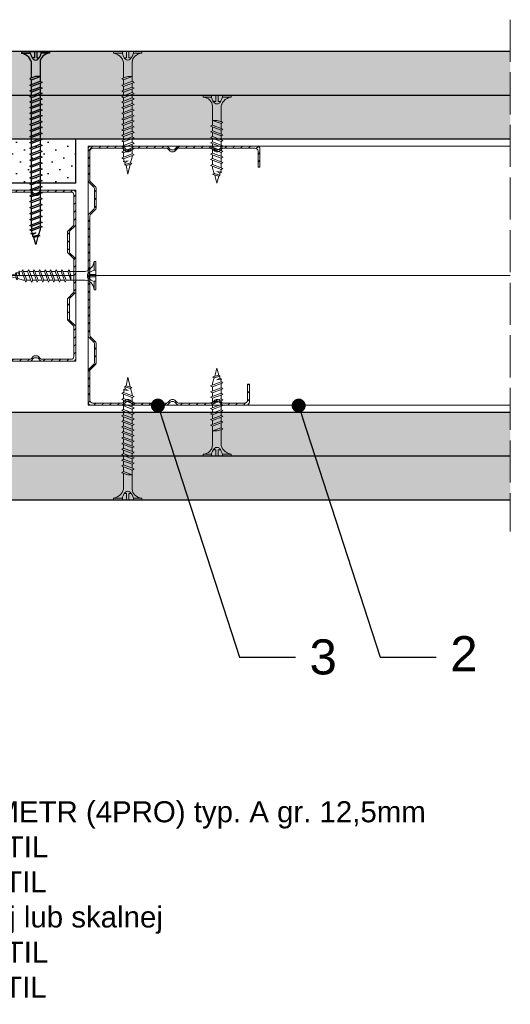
# Model space of a CAD drawing. Header units: millimetres. Extents: x 311 to 5395, y 1032 to 1644.
# Tile 12 of 30: x 2046 to 2186, y 1052 to 1333. Entities that reach past the tile are written whole.
import ezdxf
from ezdxf import colors
from ezdxf.entities.mleader import LeaderData, LeaderLine
from ezdxf.math import Vec2, Vec3

# ---------------------------------------------------------------- set-up
doc = ezdxf.new("R2010")
doc.units = ezdxf.units.MM
doc.linetypes.add('ACAD_ISO02W100', pattern=[15, 12, -3])
for name, color, linetype, lineweight in [('_ISOVER WELNA', 7, 'BATTING', 9), ('_RIGIPS AKCESORIA', 7, 'Continuous', 18), ('_RIGIPS G-K', 7, 'Continuous', 25), ('_RIGIPS PROFIL', 7, 'Continuous', 18), ('OPISY', 7, 'Continuous', 9), ('PRZERYWANA', 7, 'ACAD_ISO02W100', 9)]:
    doc.layers.add(name, color=color, linetype=linetype, lineweight=lineweight)
doc.layers.add('_Rigips_Akcesoria', color=7, linetype='Continuous')
doc.styles.get("Standard").update_dxf_attribs({"font": 'arial.ttf'})
doc.linetypes.add('BATTING', pattern='A,0.00254,-2.54,[134,ltypeshp.shx,S=2.54,R=0,X=-2.54,Y=0],-5.08,[134,ltypeshp.shx,S=2.54,R=180,X=2.54,Y=0],-2.54', length=10.16254)
pattern_1 = [(315, (0, -194.8424), (3.367596, 1.122532), [0, -3.175])]
pattern_2 = [(315, (0, -196.6424), (3.367596, 1.122532), [0, -3.175])]

# ---------------------------------------------------------------- blocks, each defined once
blk = doc.blocks.new('CW 75 ULTRASTIL')
h = blk.add_hatch()
h.set_pattern_fill('ANSI31', color=256, scale=0.5, style=0)
h.paths.add_polyline_path([(106.07, 103.31, -0.414214), (106.87, 104.11), (115.19, 104.11, -0.198912), (115.55, 103.96), (116.25, 103.25, 0.198912), (116.61, 103.11), (117.19, 103.11, 0.198912), (117.55, 103.25), (118.25, 103.96, -0.198912), (118.61, 104.11), (127.89, 104.11, -0.198912), (128.25, 103.96), (128.95, 103.25, 0.198912), (129.31, 103.11), (129.89, 103.11, 0.198912), (130.25, 103.25), (130.95, 103.96, -0.198912), (131.31, 104.11), (140.59, 104.11, -0.198912), (140.95, 103.96), (141.65, 103.25, 0.198912), (142.01, 103.11), (142.59, 103.11, 0.198912), (142.95, 103.25), (143.65, 103.96, -0.198912), (144.01, 104.11), (153.17, 104.11, -0.414214), (153.97, 103.31), (153.97, 98.66), (154.52, 98.66), (154.52, 103.86, 0.414214), (153.72, 104.66), (144.01, 104.66, 0.198912), (143.65, 104.51), (142.95, 103.8, -0.198912), (142.59, 103.66), (142.01, 103.66, -0.198912), (141.65, 103.8), (140.95, 104.51, 0.198912), (140.59, 104.66), (131.31, 104.66, 0.198912), (130.95, 104.51), (130.25, 103.8, -0.198912), (129.89, 103.66), (129.31, 103.66, -0.198912), (128.95, 103.8), (128.25, 104.51, 0.198912), (127.89, 104.66), (118.61, 104.66, 0.198912), (118.25, 104.51), (117.55, 103.8, -0.198912), (117.19, 103.66), (116.61, 103.66, -0.198912), (116.25, 103.8), (115.55, 104.51, 0.198912), (115.19, 104.66), (106.32, 104.66, 0.414214), (105.52, 103.86), (105.52, 94.86, 0.198912), (105.67, 94.51), (107.17, 93, -0.198912), (107.32, 92.65), (107.32, 87.06, -0.198912), (107.17, 86.71), (105.67, 85.2, 0.198912), (105.52, 84.85), (105.52, 50.66, 0.198912), (105.67, 50.31), (107.17, 48.8, -0.198912), (107.32, 48.45), (107.32, 42.86, -0.198912), (107.17, 42.51), (105.67, 41, 0.198912), (105.52, 40.65), (105.52, 31.66, 0.414214), (106.32, 30.86), (115.19, 30.86, 0.198912), (115.55, 31), (116.25, 31.71, -0.198912), (116.61, 31.86), (117.19, 31.86, -0.198912), (117.55, 31.71), (118.25, 31, 0.198912), (118.61, 30.86), (127.89, 30.86, 0.198912), (128.25, 31), (128.95, 31.71, -0.198912), (129.31, 31.86), (129.89, 31.86, -0.198912), (130.25, 31.71), (130.95, 31, 0.198912), (131.31, 30.86), (140.59, 30.86, 0.198912), (140.95, 31), (141.65, 31.71, -0.198912), (142.01, 31.86), (142.59, 31.86, -0.198912), (142.95, 31.71), (143.65, 31, 0.198912), (144.01, 30.86), (150.72, 30.86, 0.414214), (151.52, 31.66), (151.52, 36.86), (150.97, 36.86), (150.97, 32.21, -0.414214), (150.17, 31.41), (144.01, 31.41, -0.198912), (143.65, 31.55), (142.95, 32.26, 0.198912), (142.59, 32.41), (142.01, 32.41, 0.198912), (141.65, 32.26), (140.95, 31.55, -0.198912), (140.59, 31.41), (131.31, 31.41, -0.198912), (130.95, 31.55), (130.25, 32.26, 0.198912), (129.89, 32.41), (129.31, 32.41, 0.198912), (128.95, 32.26), (128.25, 31.55, -0.198912), (127.89, 31.41), (118.61, 31.41, -0.198912), (118.25, 31.55), (117.55, 32.26, 0.198912), (117.19, 32.41), (116.61, 32.41, 0.198912), (116.25, 32.26), (115.55, 31.55, -0.198912), (115.19, 31.41), (106.87, 31.41, -0.414214), (106.07, 32.21), (106.07, 40.65, -0.198912), (106.22, 41), (107.72, 42.51, 0.198912), (107.87, 42.86), (107.87, 48.45, 0.198912), (107.72, 48.8), (106.22, 50.31, -0.198912), (106.07, 50.66), (106.07, 84.85, -0.198912), (106.22, 85.2), (107.72, 86.71, 0.198912), (107.87, 87.06), (107.87, 92.65, 0.198912), (107.72, 93), (106.22, 94.51, -0.198912), (106.07, 94.86)])
at = {"layer": '_RIGIPS PROFIL'}
for p, q in [((115.19, 104.66), (106.32, 104.66)), ((115.19, 104.11), (106.87, 104.11)), ((115.55, 104.51), (116.25, 103.8)), ((115.55, 103.96), (116.25, 103.25)), ((118.25, 104.51), (117.55, 103.8)), ((118.25, 103.96), (117.55, 103.25)), ((127.89, 104.66), (118.61, 104.66)), ((127.89, 104.11), (118.61, 104.11)), ((128.25, 104.51), (128.95, 103.8)), ((128.25, 103.96), (128.95, 103.25)), ((130.95, 104.51), (130.25, 103.8)), ((130.95, 103.96), (130.25, 103.25)), ((131.31, 104.66), (140.59, 104.66)), ((131.31, 104.11), (140.59, 104.11)), ((140.95, 104.51), (141.65, 103.8)), ((140.95, 103.96), (141.65, 103.25)), ((143.65, 104.51), (142.95, 103.8)), ((143.65, 103.96), (142.95, 103.25)), ((153.72, 104.66), (144.01, 104.66)), ((153.17, 104.11), (144.01, 104.11)), ((105.52, 103.86), (105.52, 94.86)), ((106.07, 103.31), (106.07, 94.86)), ((117.19, 103.66), (116.61, 103.66)), ((117.19, 103.11), (116.61, 103.11)), ((129.89, 103.66), (129.31, 103.66)), ((129.89, 103.11), (129.31, 103.11)), ((142.59, 103.66), (142.01, 103.66)), ((142.59, 103.11), (142.01, 103.11)), ((153.97, 98.66), (153.97, 103.31)), ((154.52, 98.66), (154.52, 103.86)), ((153.97, 98.66), (154.52, 98.66)), ((107.17, 93), (105.67, 94.51)), ((107.72, 93), (106.22, 94.51)), ((107.32, 92.65), (107.32, 87.06)), ((107.87, 92.65), (107.87, 87.06)), ((105.52, 84.85), (105.52, 50.66)), ((107.17, 86.71), (105.67, 85.2)), ((106.07, 84.85), (106.07, 50.66)), ((107.72, 86.71), (106.22, 85.2)), ((107.17, 48.8), (105.67, 50.31)), ((107.72, 48.8), (106.22, 50.31)), ((107.32, 42.86), (107.32, 48.45)), ((107.87, 42.86), (107.87, 48.45)), ((107.17, 42.51), (105.67, 41)), ((107.72, 42.51), (106.22, 41)), ((105.52, 31.66), (105.52, 40.65)), ((106.07, 32.21), (106.07, 40.65)), ((150.97, 36.86), (150.97, 32.21)), ((150.97, 36.86), (151.52, 36.86)), ((151.52, 36.86), (151.52, 31.66)), ((115.19, 31.41), (106.87, 31.41)), ((115.55, 31.55), (116.25, 32.26)), ((115.55, 31), (116.25, 31.71)), ((117.19, 32.41), (116.61, 32.41)), ((117.19, 31.86), (116.61, 31.86)), ((118.25, 31.55), (117.55, 32.26)), ((118.25, 31), (117.55, 31.71)), ((127.89, 31.41), (118.61, 31.41)), ((128.25, 31.55), (128.95, 32.26)), ((128.25, 31), (128.95, 31.71)), ((129.89, 32.41), (129.31, 32.41)), ((129.89, 31.86), (129.31, 31.86)), ((130.95, 31.55), (130.25, 32.26)), ((130.95, 31), (130.25, 31.71)), ((131.31, 31.41), (140.59, 31.41)), ((140.95, 31.55), (141.65, 32.26)), ((140.95, 31), (141.65, 31.71)), ((142.59, 32.41), (142.01, 32.41)), ((142.59, 31.86), (142.01, 31.86)), ((143.65, 31.55), (142.95, 32.26)), ((143.65, 31), (142.95, 31.71)), ((150.17, 31.41), (144.01, 31.41)), ((115.19, 30.86), (106.32, 30.86)), ((127.89, 30.86), (118.61, 30.86)), ((131.31, 30.86), (140.59, 30.86)), ((150.72, 30.86), (144.01, 30.86))]:
    blk.add_line(p, q, dxfattribs=at)
for centre, radius, start, end in [((106.32, 103.86), 0.8, 90, 180), ((106.87, 103.31), 0.8, 90, 180), ((115.19, 104.16), 0.5, 45, 90), ((115.19, 103.61), 0.5, 45, 90), ((118.61, 104.16), 0.5, 90, 135), ((118.61, 103.61), 0.5, 90, 135), ((127.89, 104.16), 0.5, 45, 90), ((127.89, 103.61), 0.5, 45, 90), ((131.31, 104.16), 0.5, 90, 135), ((131.31, 103.61), 0.5, 90, 135), ((140.59, 104.16), 0.5, 45, 90), ((140.59, 103.61), 0.5, 45, 90), ((144.01, 104.16), 0.5, 90, 135), ((144.01, 103.61), 0.5, 90, 135), ((153.17, 103.31), 0.8, 0, 90), ((153.72, 103.86), 0.8, 0, 90), ((116.61, 104.16), 0.5, 225, 270), ((116.61, 103.61), 0.5, 225, 270), ((117.19, 104.16), 0.5, 270, 315), ((117.19, 103.61), 0.5, 270, 315), ((129.31, 104.16), 0.5, 225, 270), ((129.31, 103.61), 0.5, 225, 270), ((129.89, 104.16), 0.5, 270, 315), ((129.89, 103.61), 0.5, 270, 315), ((142.01, 104.16), 0.5, 225, 270), ((142.01, 103.61), 0.5, 225, 270), ((142.59, 104.16), 0.5, 270, 315), ((142.59, 103.61), 0.5, 270, 315), ((106.02, 94.86), 0.5, 180, 225), ((106.57, 94.86), 0.5, 180, 225), ((106.82, 92.65), 0.5, 0, 45), ((107.37, 92.65), 0.5, 0, 45), ((106.82, 87.06), 0.5, 315, 0), ((107.37, 87.06), 0.5, 315, 0), ((106.02, 84.85), 0.5, 135, 180), ((106.57, 84.85), 0.5, 135, 180), ((106.02, 50.66), 0.5, 180, 225), ((106.57, 50.66), 0.5, 180, 225), ((106.82, 48.45), 0.5, 0, 45), ((107.37, 48.45), 0.5, 0, 45), ((106.82, 42.86), 0.5, 315, 0), ((107.37, 42.86), 0.5, 315, 0), ((106.02, 40.65), 0.5, 135, 180), ((106.57, 40.65), 0.5, 135, 180), ((106.32, 31.66), 0.8, 180, 270), ((106.87, 32.21), 0.8, 180, 270), ((115.19, 31.91), 0.5, 270, 315), ((115.19, 31.36), 0.5, 270, 315), ((116.61, 31.91), 0.5, 90, 135), ((116.61, 31.36), 0.5, 90, 135), ((117.19, 31.91), 0.5, 45, 90), ((117.19, 31.36), 0.5, 45, 90), ((118.61, 31.91), 0.5, 225, 270), ((118.61, 31.36), 0.5, 225, 270), ((127.89, 31.91), 0.5, 270, 315), ((127.89, 31.36), 0.5, 270, 315), ((129.31, 31.91), 0.5, 90, 135), ((129.31, 31.36), 0.5, 90, 135), ((129.89, 31.91), 0.5, 45, 90), ((129.89, 31.36), 0.5, 45, 90), ((131.31, 31.91), 0.5, 225, 270), ((131.31, 31.36), 0.5, 225, 270), ((140.59, 31.91), 0.5, 270, 315), ((140.59, 31.36), 0.5, 270, 315), ((142.01, 31.91), 0.5, 90, 135), ((142.01, 31.36), 0.5, 90, 135), ((142.59, 31.91), 0.5, 45, 90), ((142.59, 31.36), 0.5, 45, 90), ((144.01, 31.91), 0.5, 225, 270), ((144.01, 31.36), 0.5, 225, 270), ((150.17, 32.21), 0.8, 270, 0), ((150.72, 31.66), 0.8, 270, 0)]:
    blk.add_arc(centre, radius, start, end, dxfattribs=at)
blk = doc.blocks.new('CW 50 ULTRASTIL')
h = blk.add_hatch()
h.set_pattern_fill('ANSI31', color=256, scale=0.5, style=0)
h.paths.add_polyline_path([(28.56, 40.65, -0.198912), (28.71, 41), (30.21, 42.51, 0.198912), (30.36, 42.86), (30.36, 48.45, 0.198912), (30.21, 48.8), (28.71, 50.31, -0.198912), (28.56, 50.66), (28.56, 59.85, -0.198912), (28.71, 60.2), (30.21, 61.71, 0.198912), (30.36, 62.06), (30.36, 67.65, 0.198912), (30.21, 68), (28.71, 69.51, -0.198912), (28.56, 69.86), (28.56, 78.31, -0.414214), (29.36, 79.11), (37.68, 79.11, -0.198912), (38.04, 78.96), (38.74, 78.25, 0.198912), (39.1, 78.11), (39.68, 78.11, 0.198912), (40.04, 78.25), (40.74, 78.96, -0.198912), (41.1, 79.11), (50.38, 79.11, -0.198912), (50.74, 78.96), (51.44, 78.25, 0.198912), (51.8, 78.11), (52.38, 78.11, 0.198912), (52.74, 78.25), (53.44, 78.96, -0.198912), (53.8, 79.11), (63.08, 79.11, -0.198912), (63.44, 78.96), (64.14, 78.25, 0.198912), (64.5, 78.11), (65.08, 78.11, 0.198912), (65.44, 78.25), (66.14, 78.96, -0.198912), (66.5, 79.11), (75.66, 79.11, -0.414214), (76.46, 78.31), (76.46, 73.66), (77.01, 73.66), (77.01, 78.86, 0.414214), (76.21, 79.66), (66.5, 79.66, 0.198912), (66.14, 79.51), (65.44, 78.8, -0.198912), (65.08, 78.66), (64.5, 78.66, -0.198912), (64.14, 78.8), (63.44, 79.51, 0.198912), (63.08, 79.66), (53.8, 79.66, 0.198912), (53.44, 79.51), (52.74, 78.8, -0.198912), (52.38, 78.66), (51.8, 78.66, -0.198912), (51.44, 78.8), (50.74, 79.51, 0.198912), (50.38, 79.66), (41.1, 79.66, 0.198912), (40.74, 79.51), (40.04, 78.8, -0.198912), (39.68, 78.66), (39.1, 78.66, -0.198912), (38.74, 78.8), (38.04, 79.51, 0.198912), (37.68, 79.66), (28.81, 79.66, 0.414214), (28.01, 78.86), (28.01, 69.86, 0.198912), (28.16, 69.51), (29.66, 68, -0.198912), (29.81, 67.65), (29.81, 62.06, -0.198912), (29.66, 61.71), (28.16, 60.2, 0.198912), (28.01, 59.85), (28.01, 50.66, 0.198912), (28.16, 50.31), (29.66, 48.8, -0.198912), (29.81, 48.45), (29.81, 42.86, -0.198912), (29.66, 42.51), (28.16, 41, 0.198912), (28.01, 40.65), (28.01, 31.66, 0.414214), (28.81, 30.86), (37.68, 30.86, 0.198912), (38.04, 31), (38.74, 31.71, -0.198912), (39.1, 31.86), (39.68, 31.86, -0.198912), (40.04, 31.71), (40.74, 31, 0.198912), (41.1, 30.86), (50.38, 30.86, 0.198912), (50.74, 31), (51.44, 31.71, -0.198912), (51.8, 31.86), (52.38, 31.86, -0.198912), (52.74, 31.71), (53.44, 31, 0.198912), (53.8, 30.86), (63.08, 30.86, 0.198912), (63.44, 31), (64.14, 31.71, -0.198912), (64.5, 31.86), (65.08, 31.86, -0.198912), (65.44, 31.71), (66.14, 31, 0.198912), (66.5, 30.86), (73.21, 30.86, 0.414214), (74.01, 31.66), (74.01, 36.86), (73.46, 36.86), (73.46, 32.21, -0.414214), (72.66, 31.41), (66.5, 31.41, -0.198912), (66.14, 31.55), (65.44, 32.26, 0.198912), (65.08, 32.41), (64.5, 32.41, 0.198912), (64.14, 32.26), (63.44, 31.55, -0.198912), (63.08, 31.41), (53.8, 31.41, -0.198912), (53.44, 31.55), (52.74, 32.26, 0.198912), (52.38, 32.41), (51.8, 32.41, 0.198912), (51.44, 32.26), (50.74, 31.55, -0.198912), (50.38, 31.41), (41.1, 31.41, -0.198912), (40.74, 31.55), (40.04, 32.26, 0.198912), (39.68, 32.41), (39.1, 32.41, 0.198912), (38.74, 32.26), (38.04, 31.55, -0.198912), (37.68, 31.41), (29.36, 31.41, -0.414214), (28.56, 32.21)])
at = {"layer": '_RIGIPS PROFIL'}
for p, q in [((28.01, 78.86), (28.01, 69.86)), ((37.68, 79.66), (28.81, 79.66)), ((37.68, 79.11), (29.36, 79.11)), ((38.04, 79.51), (38.74, 78.8)), ((38.04, 78.96), (38.74, 78.25)), ((39.68, 78.66), (39.1, 78.66)), ((40.74, 79.51), (40.04, 78.8)), ((40.74, 78.96), (40.04, 78.25)), ((50.38, 79.66), (41.1, 79.66)), ((50.38, 79.11), (41.1, 79.11)), ((50.74, 79.51), (51.44, 78.8)), ((50.74, 78.96), (51.44, 78.25)), ((52.38, 78.66), (51.8, 78.66)), ((53.44, 79.51), (52.74, 78.8)), ((53.44, 78.96), (52.74, 78.25)), ((53.8, 79.66), (63.08, 79.66)), ((53.8, 79.11), (63.08, 79.11)), ((63.44, 79.51), (64.14, 78.8)), ((63.44, 78.96), (64.14, 78.25)), ((65.08, 78.66), (64.5, 78.66)), ((66.14, 79.51), (65.44, 78.8)), ((66.14, 78.96), (65.44, 78.25)), ((76.21, 79.66), (66.5, 79.66)), ((75.66, 79.11), (66.5, 79.11)), ((77.01, 73.66), (77.01, 78.86)), ((28.56, 78.31), (28.56, 69.86)), ((39.68, 78.11), (39.1, 78.11)), ((52.38, 78.11), (51.8, 78.11)), ((65.08, 78.11), (64.5, 78.11)), ((76.46, 73.66), (76.46, 78.31)), ((76.46, 73.66), (77.01, 73.66)), ((29.66, 68), (28.16, 69.51)), ((30.21, 68), (28.71, 69.51)), ((29.81, 67.65), (29.81, 62.06)), ((30.36, 67.65), (30.36, 62.06)), ((28.01, 59.85), (28.01, 50.66)), ((29.66, 61.71), (28.16, 60.2)), ((28.56, 59.85), (28.56, 50.66)), ((30.21, 61.71), (28.71, 60.2)), ((29.66, 48.8), (28.16, 50.31)), ((30.21, 48.8), (28.71, 50.31)), ((29.81, 42.86), (29.81, 48.45)), ((30.36, 42.86), (30.36, 48.45)), ((29.66, 42.51), (28.16, 41)), ((30.21, 42.51), (28.71, 41)), ((28.01, 31.66), (28.01, 40.65)), ((28.56, 32.21), (28.56, 40.65)), ((73.46, 36.86), (73.46, 32.21)), ((73.46, 36.86), (74.01, 36.86)), ((74.01, 36.86), (74.01, 31.66)), ((37.68, 31.41), (29.36, 31.41)), ((38.04, 31.55), (38.74, 32.26)), ((38.04, 31), (38.74, 31.71)), ((39.68, 32.41), (39.1, 32.41)), ((39.68, 31.86), (39.1, 31.86)), ((40.74, 31.55), (40.04, 32.26)), ((40.74, 31), (40.04, 31.71)), ((50.38, 31.41), (41.1, 31.41)), ((50.74, 31.55), (51.44, 32.26)), ((50.74, 31), (51.44, 31.71)), ((52.38, 32.41), (51.8, 32.41)), ((52.38, 31.86), (51.8, 31.86)), ((53.44, 31.55), (52.74, 32.26)), ((53.44, 31), (52.74, 31.71)), ((53.8, 31.41), (63.08, 31.41)), ((63.44, 31.55), (64.14, 32.26)), ((63.44, 31), (64.14, 31.71)), ((65.08, 32.41), (64.5, 32.41)), ((65.08, 31.86), (64.5, 31.86)), ((66.14, 31.55), (65.44, 32.26)), ((66.14, 31), (65.44, 31.71)), ((72.66, 31.41), (66.5, 31.41)), ((37.68, 30.86), (28.81, 30.86)), ((50.38, 30.86), (41.1, 30.86)), ((53.8, 30.86), (63.08, 30.86)), ((73.21, 30.86), (66.5, 30.86))]:
    blk.add_line(p, q, dxfattribs=at)
for centre, radius, start, end in [((28.81, 78.86), 0.8, 90, 180), ((29.36, 78.31), 0.8, 90, 180), ((37.68, 79.16), 0.5, 45, 90), ((37.68, 78.61), 0.5, 45, 90), ((39.1, 79.16), 0.5, 225, 270), ((39.68, 79.16), 0.5, 270, 315), ((41.1, 79.16), 0.5, 90, 135), ((41.1, 78.61), 0.5, 90, 135), ((50.38, 79.16), 0.5, 45, 90), ((50.38, 78.61), 0.5, 45, 90), ((51.8, 79.16), 0.5, 225, 270), ((52.38, 79.16), 0.5, 270, 315), ((53.8, 79.16), 0.5, 90, 135), ((53.8, 78.61), 0.5, 90, 135), ((63.08, 79.16), 0.5, 45, 90), ((63.08, 78.61), 0.5, 45, 90), ((64.5, 79.16), 0.5, 225, 270), ((65.08, 79.16), 0.5, 270, 315), ((66.5, 79.16), 0.5, 90, 135), ((66.5, 78.61), 0.5, 90, 135), ((75.66, 78.31), 0.8, 0, 90), ((76.21, 78.86), 0.8, 0, 90), ((39.1, 78.61), 0.5, 225, 270), ((39.68, 78.61), 0.5, 270, 315), ((51.8, 78.61), 0.5, 225, 270), ((52.38, 78.61), 0.5, 270, 315), ((64.5, 78.61), 0.5, 225, 270), ((65.08, 78.61), 0.5, 270, 315), ((28.51, 69.86), 0.5, 180, 225), ((29.06, 69.86), 0.5, 180, 225), ((29.31, 67.65), 0.5, 0, 45), ((29.86, 67.65), 0.5, 0, 45), ((29.31, 62.06), 0.5, 315, 0), ((29.86, 62.06), 0.5, 315, 0), ((28.51, 59.85), 0.5, 135, 180), ((29.06, 59.85), 0.5, 135, 180), ((28.51, 50.66), 0.5, 180, 225), ((29.06, 50.66), 0.5, 180, 225), ((29.31, 48.45), 0.5, 0, 45), ((29.86, 48.45), 0.5, 0, 45), ((29.31, 42.86), 0.5, 315, 0), ((29.86, 42.86), 0.5, 315, 0), ((28.51, 40.65), 0.5, 135, 180), ((29.06, 40.65), 0.5, 135, 180), ((28.81, 31.66), 0.8, 180, 270), ((29.36, 32.21), 0.8, 180, 270), ((37.68, 31.91), 0.5, 270, 315), ((37.68, 31.36), 0.5, 270, 315), ((39.1, 31.91), 0.5, 90, 135), ((39.1, 31.36), 0.5, 90, 135), ((39.68, 31.91), 0.5, 45, 90), ((39.68, 31.36), 0.5, 45, 90), ((41.1, 31.91), 0.5, 225, 270), ((41.1, 31.36), 0.5, 225, 270), ((50.38, 31.91), 0.5, 270, 315), ((50.38, 31.36), 0.5, 270, 315), ((51.8, 31.91), 0.5, 90, 135), ((51.8, 31.36), 0.5, 90, 135), ((52.38, 31.91), 0.5, 45, 90), ((52.38, 31.36), 0.5, 45, 90), ((53.8, 31.91), 0.5, 225, 270), ((53.8, 31.36), 0.5, 225, 270), ((63.08, 31.91), 0.5, 270, 315), ((63.08, 31.36), 0.5, 270, 315), ((64.5, 31.91), 0.5, 90, 135), ((64.5, 31.36), 0.5, 90, 135), ((65.08, 31.91), 0.5, 45, 90), ((65.08, 31.36), 0.5, 45, 90), ((66.5, 31.91), 0.5, 225, 270), ((66.5, 31.36), 0.5, 225, 270), ((72.66, 32.21), 0.8, 270, 0), ((73.21, 31.66), 0.8, 270, 0)]:
    blk.add_arc(centre, radius, start, end, dxfattribs=at)
blk = doc.blocks.new('TN 25')
at = {"layer": '_RIGIPS AKCESORIA'}
for p, q in [((0, -0.84), (0, 7.16)), ((0, 7.16), (0.46, 7.16)), ((0.46, 7.16), (0.46, 4.78)), ((0.46, 4.78), (0, 4.78)), ((0, 3.5), (1.77, 3.5)), ((0, 2.83), (1.77, 2.83)), ((1.77, 3.5), (1.77, 4.2)), ((1.77, 2.83), (1.77, 2.18)), ((3.02, 4.46), (8.47, 4.46)), ((7.12, 4.46), (7.12, 3.18)), ((8.03, 2.01), (7.12, 4.46)), ((7.12, 3.18), (7.65, 1.53)), ((8.47, 4.46), (8.79, 5)), ((9.61, 1.51), (8.47, 4.46)), ((8.79, 5), (9.93, 2.01)), ((9, 4.46), (10.1, 4.46)), ((10.1, 4.46), (10.41, 5)), ((11.23, 1.51), (10.1, 4.46)), ((10.41, 5), (11.56, 2.01)), ((10.62, 4.46), (11.67, 4.46)), ((11.67, 4.46), (11.99, 5)), ((12.81, 1.51), (11.67, 4.46)), ((11.99, 5), (13.14, 2.01)), ((12.2, 4.46), (13.21, 4.46)), ((13.21, 4.46), (13.52, 5)), ((14.34, 1.51), (13.21, 4.46)), ((13.52, 5), (14.67, 2.01)), ((13.73, 4.46), (14.8, 4.46)), ((14.8, 4.46), (15.12, 5)), ((15.94, 1.51), (14.8, 4.46)), ((15.12, 5), (16.26, 2.01)), ((15.33, 4.46), (16.42, 4.46)), ((16.42, 4.46), (16.73, 5)), ((17.55, 1.51), (16.42, 4.46)), ((16.73, 5), (17.88, 2.01)), ((16.94, 4.46), (17.99, 4.46)), ((17.99, 4.46), (18.31, 5)), ((19.13, 1.51), (17.99, 4.46)), ((18.31, 5), (19.45, 2.01)), ((18.52, 4.46), (19.68, 4.46)), ((19.68, 4.46), (20, 5)), ((20.82, 1.51), (19.68, 4.46)), ((20, 5), (21.14, 2.01)), ((20.21, 4.46), (20.7, 4.46)), ((20.7, 4.46), (22.28, 3.98)), ((21.85, 1.83), (21.67, 3.28)), ((21.67, 3.28), (22.14, 2.4)), ((22.28, 3.98), (22.56, 4.37)), ((22.7, 2.36), (22.28, 3.98)), ((22.56, 4.37), (23.03, 2.71)), ((22.71, 3.85), (25, 3.24)), ((25, 3.24), (23.03, 2.71)), ((0.46, 1.64), (0, 1.64)), ((0.46, -0.84), (0.46, 1.64)), ((7.49, 2.01), (3.55, 2.01)), ((7.65, 1.53), (8.03, 2.01)), ((9.41, 2.01), (8.03, 2.01)), ((9.93, 2.01), (9.61, 1.51)), ((11.04, 2.01), (9.93, 2.01)), ((11.56, 2.01), (11.23, 1.51)), ((12.61, 2.01), (11.56, 2.01)), ((13.14, 2.01), (12.81, 1.51)), ((14.15, 2.01), (13.14, 2.01)), ((14.67, 2.01), (14.34, 1.51)), ((15.74, 2.01), (14.67, 2.01)), ((16.26, 2.01), (15.94, 1.51)), ((17.36, 2.01), (16.26, 2.01)), ((17.88, 2.01), (17.55, 1.51)), ((18.93, 2.01), (17.88, 2.01)), ((19.45, 2.01), (19.13, 1.51)), ((19.45, 2.01), (20.62, 2.01)), ((21.14, 2.01), (20.82, 1.51)), ((21.14, 2.01), (21.81, 2.12)), ((22.14, 2.4), (21.85, 1.83)), ((22.7, 2.36), (22.14, 2.4)), ((23.03, 2.71), (22.7, 2.36)), ((0, -0.84), (0.46, -0.84))]:
    blk.add_line(p, q, dxfattribs=at)
for centre, major_axis, ratio, start_param, end_param in [((3.09, 7.67), (0.17, 3.2), 0.826134, 1.773653, 3.180586), ((-0.04, 0.9), (0, 3.93), 0.848176, -0.720942, -0.151112), ((1.66, 3.18), (0, 0.895), 0.848176, -1.552777, -0.720942), ((1.66, 3.18), (0, 0.895), 0.848176, 3.862535, 4.730408), ((3.37, -1.57), (0.28, 3.57), 0.832181, 0.035984, 1.430787), ((-2.73, 15.91), (0, 14.76), 0.848176, 3.399396, 3.475072), ((0.59, 4.62), (0, 2.81), 0.848176, 3.475072, 3.862535)]:
    blk.add_ellipse(centre, major_axis=major_axis, ratio=ratio, start_param=start_param, end_param=end_param, dxfattribs=at)
blk = doc.blocks.new('TN 55')
at = {"layer": '_Rigips_Akcesoria'}
for p, q in [((0, -0.84), (0, 7.16)), ((0, 7.16), (0.46, 7.16)), ((0.46, 7.16), (0.46, 4.78)), ((0.46, 4.78), (0, 4.78)), ((0, 3.5), (1.77, 3.5)), ((0, 2.83), (1.77, 2.83)), ((1.77, 3.5), (1.77, 4.2)), ((1.77, 2.83), (1.77, 2.18)), ((3.02, 4.46), (8.47, 4.46)), ((7.12, 4.46), (7.12, 3.18)), ((8.03, 2.01), (7.12, 4.46)), ((7.12, 3.18), (7.65, 1.53)), ((8.47, 4.46), (8.79, 5)), ((9.61, 1.51), (8.47, 4.46)), ((8.79, 5), (9.93, 2.01)), ((9, 4.46), (10.1, 4.46)), ((10.1, 4.46), (10.41, 5)), ((11.23, 1.51), (10.1, 4.46)), ((10.41, 5), (11.56, 2.01)), ((10.62, 4.46), (11.67, 4.46)), ((11.67, 4.46), (11.99, 5)), ((12.81, 1.51), (11.67, 4.46)), ((11.99, 5), (13.14, 2.01)), ((12.2, 4.46), (13.21, 4.46)), ((13.21, 4.46), (13.52, 5)), ((14.34, 1.51), (13.21, 4.46)), ((13.52, 5), (14.67, 2.01)), ((13.73, 4.46), (14.8, 4.46)), ((14.8, 4.46), (15.12, 5)), ((15.94, 1.51), (14.8, 4.46)), ((15.12, 5), (16.26, 2.01)), ((15.33, 4.46), (16.42, 4.46)), ((16.42, 4.46), (16.73, 5)), ((17.55, 1.51), (16.42, 4.46)), ((16.73, 5), (17.88, 2.01)), ((16.94, 4.46), (17.99, 4.46)), ((17.99, 4.46), (18.31, 5)), ((19.13, 1.51), (17.99, 4.46)), ((18.31, 5), (19.45, 2.01)), ((18.52, 4.46), (19.68, 4.46)), ((19.68, 4.46), (20, 5)), ((20.82, 1.51), (19.68, 4.46)), ((20, 5), (21.14, 2.01)), ((20.21, 4.46), (21.37, 4.46)), ((21.37, 4.46), (21.69, 5)), ((22.51, 1.51), (21.37, 4.46)), ((21.69, 5), (22.83, 2.01)), ((21.9, 4.46), (23.06, 4.46)), ((23.06, 4.46), (23.38, 5)), ((24.2, 1.51), (23.06, 4.46)), ((23.38, 5), (24.52, 2.01)), ((23.59, 4.46), (24.75, 4.46)), ((24.75, 4.46), (25.07, 5)), ((25.89, 1.51), (24.75, 4.46)), ((25.07, 5), (26.21, 2.01)), ((25.28, 4.46), (26.44, 4.46)), ((26.44, 4.46), (26.76, 5)), ((27.58, 1.51), (26.44, 4.46)), ((26.76, 5), (27.9, 2.01)), ((26.96, 4.46), (28.13, 4.46)), ((28.13, 4.46), (28.45, 5)), ((29.27, 1.51), (28.13, 4.46)), ((28.45, 5), (29.59, 2.01)), ((28.65, 4.46), (29.82, 4.46)), ((29.82, 4.46), (30.14, 5)), ((30.96, 1.51), (29.82, 4.46)), ((30.14, 5), (31.28, 2.01)), ((30.34, 4.46), (31.51, 4.46)), ((31.51, 4.46), (31.83, 5)), ((32.65, 1.51), (31.51, 4.46)), ((31.83, 5), (32.97, 2.01)), ((32.03, 4.46), (33.2, 4.46)), ((33.2, 4.46), (33.52, 5)), ((34.34, 1.51), (33.2, 4.46)), ((33.52, 5), (34.66, 2.01)), ((33.72, 4.46), (34.89, 4.46)), ((34.89, 4.46), (35.21, 5)), ((36.03, 1.51), (34.89, 4.46)), ((35.21, 5), (36.35, 2.01)), ((35.41, 4.46), (36.58, 4.46)), ((36.58, 4.46), (36.9, 5)), ((37.72, 1.51), (36.58, 4.46)), ((36.9, 5), (38.04, 2.01)), ((37.1, 4.46), (38.27, 4.46)), ((38.27, 4.46), (38.59, 5)), ((39.41, 1.51), (38.27, 4.46)), ((38.59, 5), (39.73, 2.01)), ((38.79, 4.46), (39.96, 4.46)), ((39.96, 4.46), (40.28, 5)), ((41.1, 1.51), (39.96, 4.46)), ((40.28, 5), (41.42, 2.01)), ((40.48, 4.46), (41.65, 4.46)), ((41.65, 4.46), (41.97, 5)), ((42.79, 1.51), (41.65, 4.46)), ((41.97, 5), (43.11, 2.01)), ((42.17, 4.46), (43.34, 4.46)), ((43.34, 4.46), (43.66, 5)), ((44.48, 1.51), (43.34, 4.46)), ((43.66, 5), (44.8, 2.01)), ((43.86, 4.46), (45.03, 4.46)), ((45.03, 4.46), (45.35, 5)), ((46.17, 1.51), (45.03, 4.46)), ((45.35, 5), (46.49, 2.01)), ((45.55, 4.46), (46.72, 4.46)), ((46.72, 4.46), (47.04, 5)), ((47.86, 1.51), (46.72, 4.46)), ((47.04, 5), (48.18, 2.01)), ((47.24, 4.46), (48.41, 4.46)), ((48.41, 4.46), (48.73, 5)), ((49.55, 1.51), (48.41, 4.46)), ((48.73, 5), (49.87, 2.01)), ((48.93, 4.46), (49.68, 4.46)), ((49.68, 4.46), (50, 5)), ((50.82, 1.51), (49.68, 4.46)), ((50, 5), (51.14, 2.01)), ((50.21, 4.46), (50.7, 4.46)), ((50.7, 4.46), (52.28, 3.98)), ((51.85, 1.83), (51.67, 3.28)), ((51.67, 3.28), (52.14, 2.4)), ((52.28, 3.98), (52.56, 4.37)), ((52.7, 2.36), (52.28, 3.98)), ((52.56, 4.37), (53.03, 2.71)), ((52.71, 3.85), (55, 3.24)), ((55, 3.24), (53.03, 2.71)), ((0.46, 1.64), (0, 1.64)), ((0.46, -0.84), (0.46, 1.64)), ((7.49, 2.01), (3.55, 2.01)), ((7.65, 1.53), (8.03, 2.01)), ((9.41, 2.01), (8.03, 2.01)), ((9.93, 2.01), (9.61, 1.51)), ((11.04, 2.01), (9.93, 2.01)), ((11.56, 2.01), (11.23, 1.51)), ((12.61, 2.01), (11.56, 2.01)), ((13.14, 2.01), (12.81, 1.51)), ((14.15, 2.01), (13.14, 2.01)), ((14.67, 2.01), (14.34, 1.51)), ((15.74, 2.01), (14.67, 2.01)), ((16.26, 2.01), (15.94, 1.51)), ((17.36, 2.01), (16.26, 2.01)), ((17.88, 2.01), (17.55, 1.51)), ((18.93, 2.01), (17.88, 2.01)), ((19.45, 2.01), (19.13, 1.51)), ((20.62, 2.01), (19.45, 2.01)), ((21.14, 2.01), (20.82, 1.51)), ((22.31, 2.01), (21.14, 2.01)), ((22.83, 2.01), (22.51, 1.51)), ((24, 2.01), (22.83, 2.01)), ((24.52, 2.01), (24.2, 1.51)), ((25.69, 2.01), (24.52, 2.01)), ((26.21, 2.01), (25.89, 1.51)), ((27.38, 2.01), (26.21, 2.01)), ((27.9, 2.01), (27.58, 1.51)), ((29.07, 2.01), (27.9, 2.01)), ((29.59, 2.01), (29.27, 1.51)), ((30.76, 2.01), (29.59, 2.01)), ((31.28, 2.01), (30.96, 1.51)), ((32.45, 2.01), (31.28, 2.01)), ((32.97, 2.01), (32.65, 1.51)), ((34.14, 2.01), (32.97, 2.01)), ((34.66, 2.01), (34.34, 1.51)), ((35.83, 2.01), (34.66, 2.01)), ((36.35, 2.01), (36.03, 1.51)), ((37.52, 2.01), (36.35, 2.01)), ((38.04, 2.01), (37.72, 1.51)), ((39.21, 2.01), (38.04, 2.01)), ((39.73, 2.01), (39.41, 1.51)), ((40.9, 2.01), (39.73, 2.01)), ((41.42, 2.01), (41.1, 1.51)), ((42.59, 2.01), (41.42, 2.01)), ((43.11, 2.01), (42.79, 1.51)), ((44.28, 2.01), (43.11, 2.01)), ((44.8, 2.01), (44.48, 1.51)), ((45.97, 2.01), (44.8, 2.01)), ((46.49, 2.01), (46.17, 1.51)), ((47.66, 2.01), (46.49, 2.01)), ((48.18, 2.01), (47.86, 1.51)), ((49.35, 2.01), (48.18, 2.01)), ((49.87, 2.01), (49.55, 1.51)), ((49.87, 2.01), (50.62, 2.01)), ((51.14, 2.01), (50.82, 1.51)), ((51.14, 2.01), (51.81, 2.12)), ((52.14, 2.4), (51.85, 1.83)), ((52.7, 2.36), (52.14, 2.4)), ((53.03, 2.71), (52.7, 2.36)), ((0, -0.84), (0.46, -0.84))]:
    blk.add_line(p, q, dxfattribs=at)
for centre, major_axis, ratio, start_param, end_param in [((3.09, 7.67), (0.17, 3.2), 0.826134, 1.773653, 3.180586), ((-0.04, 0.9), (0, 3.93), 0.848176, -0.720942, -0.151112), ((1.66, 3.18), (0, 0.895), 0.848176, -1.552777, -0.720942), ((1.66, 3.18), (0, 0.895), 0.848176, 3.862535, 4.730408), ((3.37, -1.57), (0.28, 3.57), 0.832181, 0.035984, 1.430787), ((-2.73, 15.91), (0, 14.76), 0.848176, 3.399396, 3.475072), ((0.59, 4.62), (0, 2.81), 0.848176, 3.475072, 3.862535)]:
    blk.add_ellipse(centre, major_axis=major_axis, ratio=ratio, start_param=start_param, end_param=end_param, dxfattribs=at)
blk = doc.blocks.new('TN 35')
at = {"layer": '_RIGIPS AKCESORIA'}
for p, q in [((0, -0.84), (0, 7.16)), ((0, 7.16), (0.46, 7.16)), ((0.46, 7.16), (0.46, 4.78)), ((0.46, 4.78), (0, 4.78)), ((0, 3.5), (1.77, 3.5)), ((0, 2.83), (1.77, 2.83)), ((1.77, 3.5), (1.77, 4.2)), ((1.77, 2.83), (1.77, 2.18)), ((3.02, 4.46), (8.47, 4.46)), ((7.12, 4.46), (7.12, 3.18)), ((8.03, 2.01), (7.12, 4.46)), ((7.12, 3.18), (7.65, 1.53)), ((8.47, 4.46), (8.79, 5)), ((9.61, 1.51), (8.47, 4.46)), ((8.79, 5), (9.93, 2.01)), ((9, 4.46), (10.1, 4.46)), ((10.1, 4.46), (10.41, 5)), ((11.23, 1.51), (10.1, 4.46)), ((10.41, 5), (11.56, 2.01)), ((10.62, 4.46), (11.67, 4.46)), ((11.67, 4.46), (11.99, 5)), ((12.81, 1.51), (11.67, 4.46)), ((11.99, 5), (13.14, 2.01)), ((12.2, 4.46), (13.21, 4.46)), ((13.21, 4.46), (13.52, 5)), ((14.34, 1.51), (13.21, 4.46)), ((13.52, 5), (14.67, 2.01)), ((13.73, 4.46), (14.8, 4.46)), ((14.8, 4.46), (15.12, 5)), ((15.94, 1.51), (14.8, 4.46)), ((15.12, 5), (16.26, 2.01)), ((15.33, 4.46), (16.42, 4.46)), ((16.42, 4.46), (16.73, 5)), ((17.55, 1.51), (16.42, 4.46)), ((16.73, 5), (17.88, 2.01)), ((16.94, 4.46), (17.99, 4.46)), ((17.99, 4.46), (18.31, 5)), ((19.13, 1.51), (17.99, 4.46)), ((18.31, 5), (19.45, 2.01)), ((18.52, 4.46), (19.57, 4.46)), ((19.57, 4.46), (19.88, 5)), ((20.7, 1.51), (19.57, 4.46)), ((19.88, 5), (21.03, 2.01)), ((20.09, 4.46), (21.14, 4.46)), ((21.14, 4.46), (21.46, 5)), ((22.28, 1.51), (21.14, 4.46)), ((21.46, 5), (22.6, 2.01)), ((21.67, 4.46), (22.72, 4.46)), ((22.72, 4.46), (23.03, 5)), ((23.85, 1.51), (22.72, 4.46)), ((23.03, 5), (24.18, 2.01)), ((23.24, 4.46), (24.29, 4.46)), ((24.29, 4.46), (24.61, 5)), ((25.43, 1.51), (24.29, 4.46)), ((24.61, 5), (25.75, 2.01)), ((24.81, 4.46), (25.87, 4.46)), ((25.87, 4.46), (26.18, 5)), ((27, 1.51), (25.87, 4.46)), ((26.18, 5), (27.33, 2.01)), ((26.39, 4.46), (27.44, 4.46)), ((27.44, 4.46), (27.76, 5)), ((28.58, 1.51), (27.44, 4.46)), ((27.76, 5), (28.9, 2.01)), ((27.96, 4.46), (29.13, 4.46)), ((29.13, 4.46), (29.45, 5)), ((30.27, 1.51), (29.13, 4.46)), ((29.45, 5), (30.59, 2.01)), ((29.65, 4.46), (30.15, 4.46)), ((30.15, 4.46), (31.73, 3.98)), ((31.3, 1.83), (31.12, 3.28)), ((31.12, 3.28), (31.59, 2.4)), ((31.73, 3.98), (32.01, 4.37)), ((32.15, 2.36), (31.73, 3.98)), ((32.01, 4.37), (32.48, 2.71)), ((32.16, 3.85), (35, 3.24)), ((35, 3.24), (32.48, 2.71)), ((0.46, 1.64), (0, 1.64)), ((0.46, -0.84), (0.46, 1.64)), ((7.49, 2.01), (3.55, 2.01)), ((7.65, 1.53), (8.03, 2.01)), ((9.41, 2.01), (8.03, 2.01)), ((9.93, 2.01), (9.61, 1.51)), ((11.04, 2.01), (9.93, 2.01)), ((11.56, 2.01), (11.23, 1.51)), ((12.61, 2.01), (11.56, 2.01)), ((13.14, 2.01), (12.81, 1.51)), ((14.15, 2.01), (13.14, 2.01)), ((14.67, 2.01), (14.34, 1.51)), ((15.74, 2.01), (14.67, 2.01)), ((16.26, 2.01), (15.94, 1.51)), ((17.36, 2.01), (16.26, 2.01)), ((17.88, 2.01), (17.55, 1.51)), ((18.93, 2.01), (17.84, 2.01)), ((19.45, 2.01), (19.13, 1.51)), ((20.51, 2.01), (19.41, 2.01)), ((21.03, 2.01), (20.7, 1.51)), ((22.08, 2.01), (20.99, 2.01)), ((22.6, 2.01), (22.28, 1.51)), ((23.66, 2.01), (22.56, 2.01)), ((24.18, 2.01), (23.85, 1.51)), ((25.23, 2.01), (24.14, 2.01)), ((25.75, 2.01), (25.43, 1.51)), ((26.81, 2.01), (25.71, 2.01)), ((27.33, 2.01), (27, 1.51)), ((28.38, 2.01), (27.33, 2.01)), ((28.9, 2.01), (28.58, 1.51)), ((28.9, 2.01), (30.07, 2.01)), ((30.59, 2.01), (30.27, 1.51)), ((30.59, 2.01), (31.26, 2.12)), ((31.59, 2.4), (31.3, 1.83)), ((32.15, 2.36), (31.59, 2.4)), ((32.48, 2.71), (32.15, 2.36)), ((0, -0.84), (0.46, -0.84))]:
    blk.add_line(p, q, dxfattribs=at)
for centre, major_axis, ratio, start_param, end_param in [((3.09, 7.67), (0.17, 3.2), 0.826134, 1.773653, 3.180586), ((-0.04, 0.9), (0, 3.93), 0.848176, -0.720942, -0.151112), ((1.66, 3.18), (0, 0.895), 0.848176, -1.552777, -0.720942), ((1.66, 3.18), (0, 0.895), 0.848176, 3.862535, 4.730408), ((3.37, -1.57), (0.28, 3.57), 0.832181, 0.035984, 1.430787), ((-2.73, 15.91), (0, 14.76), 0.848176, 3.399396, 3.475072), ((0.59, 4.62), (0, 2.81), 0.848176, 3.475072, 3.862535)]:
    blk.add_ellipse(centre, major_axis=major_axis, ratio=ratio, start_param=start_param, end_param=end_param, dxfattribs=at)
blk = doc.blocks.new('_Dot')
at = {"color": 0, "linetype": 'ByBlock', "lineweight": -2}
blk.add_line((-0.5, 0), (-1, 0), dxfattribs=at)
at = {"color": 0, "linetype": 'ByBlock', "const_width": 0.5}
blk.add_lwpolyline([(-0.25, 0, 1), (0.25, 0, 1)], format="xyb", close=True, dxfattribs=at)

msp = doc.modelspace()

# ---------------------------------------------------------------- hatches: boundary and pattern name
at = {"layer": '_RIGIPS G-K'}
h = msp.add_hatch(dxfattribs=at)
h.set_pattern_fill('DOTS', color=256, scale=2, angle=-45, style=0)
h.set_pattern_definition(pattern_1)
h.paths.add_polyline_path([(1993.128, 1323.933), (1770.275, 1323.933), (1770.275, 1311.433), (1993.128, 1311.433)])
h.paths.add_polyline_path([(2185.982, 1323.933), (2013.128, 1323.933), (2013.128, 1311.433), (2185.982, 1311.433)])
h = msp.add_hatch(dxfattribs=at)
h.set_pattern_fill('DOTS', color=256, scale=2, angle=-45, style=0)
h.set_pattern_definition(pattern_1)
h.paths.add_polyline_path([(2185.982, 1311.433), (1963.128, 1311.433), (1963.128, 1298.933), (2185.982, 1298.933)])
h.paths.add_polyline_path([(1943.128, 1311.433), (1770.275, 1311.433), (1770.275, 1298.933), (1943.128, 1298.933)])
h = msp.add_hatch(dxfattribs=at)
h.set_pattern_fill('DOTS', color=256, scale=2, angle=-45, style=0)
h.set_pattern_definition(pattern_1)
h.paths.add_polyline_path([(2062.128, 1298.933), (1910.628, 1298.933), (1910.628, 1286.433), (2062.128, 1286.433)])
h = msp.add_hatch(dxfattribs=at)
h.set_pattern_fill('DOTS', color=256, scale=2, angle=-45, style=0)
h.set_pattern_definition(pattern_2)
h.paths.add_polyline_path([(2185.982, 1221.133), (2013.128, 1221.133), (2013.128, 1208.633), (2185.982, 1208.633)])
h.paths.add_polyline_path([(1993.128, 1221.133), (1770.275, 1221.133), (1770.275, 1208.633), (1993.128, 1208.633)])
h = msp.add_hatch(dxfattribs=at)
h.set_pattern_fill('DOTS', color=256, scale=2, angle=-45, style=0)
h.set_pattern_definition(pattern_2)
h.paths.add_polyline_path([(1943.128, 1208.633), (1770.275, 1208.633), (1770.275, 1196.133), (1943.128, 1196.133)])
h.paths.add_polyline_path([(2185.982, 1208.633), (1963.128, 1208.633), (1963.128, 1196.133), (2185.982, 1196.133)])

# ---------------------------------------------------------------- linework, layer by layer
at = {"layer": '_ISOVER WELNA', "ltscale": 2.4}
msp.add_line((2061.578, 1260.033), (1894.678, 1260.033), dxfattribs=at)
at = {"layer": '_ISOVER WELNA', "ltscale": 3.6}
msp.add_line((2185.982, 1260.033), (2066.178, 1260.033), dxfattribs=at)
at = {"layer": '_RIGIPS G-K'}
for p, q in [((2185.982, 1323.933), (2013.128, 1323.933)), ((2185.982, 1311.433), (1770.275, 1311.433)), ((2185.982, 1298.933), (1770.275, 1298.933)), ((2062.128, 1286.433), (2062.128, 1298.933)), ((2062.128, 1286.433), (1910.628, 1286.433)), ((1770.275, 1221.133), (2185.982, 1221.133)), ((1770.275, 1208.633), (2185.982, 1208.633)), ((1963.128, 1196.133), (2185.982, 1196.133))]:
    msp.add_line(p, q, dxfattribs=at)
at = {"layer": '_RIGIPS PROFIL'}
for p, q in [((2185.982, 1296.933), (2065.628, 1296.933)), ((2065.628, 1296.933), (2065.628, 1223.133)), ((1894.128, 1284.433), (2062.128, 1284.433)), ((2062.128, 1235.633), (2062.128, 1284.433)), ((1894.128, 1235.633), (2062.128, 1235.633)), ((2185.982, 1223.133), (2065.628, 1223.133))]:
    msp.add_line(p, q, dxfattribs=at)
at = {"layer": 'PRZERYWANA'}
msp.add_line((2185.982, 1333.033), (2185.982, 1187.033), dxfattribs=at)

# ---------------------------------------------------------------- block references
at = {"rotation": 270}
msp.add_blockref('TN 55', (2047.504, 1323.933), dxfattribs=at)
at = {"layer": '_RIGIPS AKCESORIA'}
for name, p, rotation in [('TN 35', (2073.766, 1323.933), 270), ('TN 25', (2067.859, 1263.198), 180), ('TN 25', (2105.573, 1208.633), 90.00000000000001)]:
    msp.add_blockref(name, p, dxfattribs=dict(at, rotation=rotation))
at = {"layer": '_RIGIPS AKCESORIA', "xscale": -1}
for name, p, rotation in [('TN 25', (2105.573, 1311.433), 90), ('TN 35', (2073.766, 1196.133), 270)]:
    msp.add_blockref(name, p, dxfattribs=dict(at, rotation=rotation))
at = {"layer": '_RIGIPS PROFIL'}
msp.add_blockref('CW 75 ULTRASTIL', (1960.108, 1192.276), dxfattribs=at)
at = {"layer": '_RIGIPS PROFIL', "rotation": 180}
msp.add_blockref('CW 50 ULTRASTIL', (2090.138, 1315.29), dxfattribs=at)

# ---------------------------------------------------------------- texts
at = {"insert": (1886.169, 1110.148), "char_height": 6, "width": 281.20267, "attachment_point": 1}
msp.add_mtext('1. Płyta gipsowo-kartonowa RIGIPS RIGIMETR (4PRO) typ. A gr. 12,5mm\\P2. Profil poziomy RIGIPS UW 75 ULTRASTIL\\P3. Profil pionowy RIGIPS CW 75 ULTRASTIL\\P4. Wypełnienie z wełny mineralnej szklanej lub skalnej\\P5. Profil poziomy RIGIPS UW 50 ULTRASTIL\\P6. Profil pionowy RIGIPS CW 50 ULTRASTIL', dxfattribs=at)

# ---------------------------------------------------------------- leaders
at = {"layer": 'OPISY'}
ml = msp.add_multileader_mtext('Standard', dxfattribs=at)
ml.set_content('3', color=256)
ml.set_leader_properties()
ml.set_arrow_properties(name='DOT')
ml.build(insert=Vec2(0, 0))
ctx = ml.context
ctx.base_point, ctx.char_height, ctx.landing_gap_size, ctx.plane_origin = Vec3(2124.765, 1151.224), 10, 4, Vec3(1932.176, 1007.564)
notes = []
notes.append((ctx, [(0, (1, 1, 0), (2108.765, 1151.224), (1, 0), 16, [(0, [(2085.532, 1222.978)], 0, [])])]))
ctx.mtext.insert, ctx.mtext.flow_direction = Vec3(2128.765, 1156.312), 5
ml = msp.add_multileader_mtext('Standard', dxfattribs=at)
ml.set_content('2', color=256)
ml.set_leader_properties()
ml.set_arrow_properties(name='DOT')
ml.build(insert=Vec2(0, 0))
ctx = ml.context
ctx.base_point, ctx.char_height, ctx.landing_gap_size, ctx.plane_origin = Vec3(2164.893, 1151.224), 10, 4, Vec3(1972.304, 1007.564)
notes.append((ctx, [(0, (1, 1, 0), (2148.893, 1151.224), (1, 0), 16, [(0, [(2125.66, 1222.978)], 0, [])])]))
ctx.mtext.insert, ctx.mtext.flow_direction = Vec3(2168.893, 1157.224), 5
for ctx, leaders in notes:
    for number, flags, end, landing, length, lines in leaders:
        leader = LeaderData()
        leader.index, (leader.has_last_leader_line, leader.has_dogleg_vector, leader.attachment_direction) = number, flags
        leader.last_leader_point, leader.dogleg_vector, leader.dogleg_length = Vec3(end), Vec3(landing), length
        for number, points, colour, breaks in lines:
            line = LeaderLine()
            line.index, line.vertices, line.color, line.breaks = number, Vec3.list(points), colors.encode_raw_color(colour), breaks
            leader.lines.append(line)
        ctx.leaders.append(leader)

doc.saveas('drawing.dxf')
